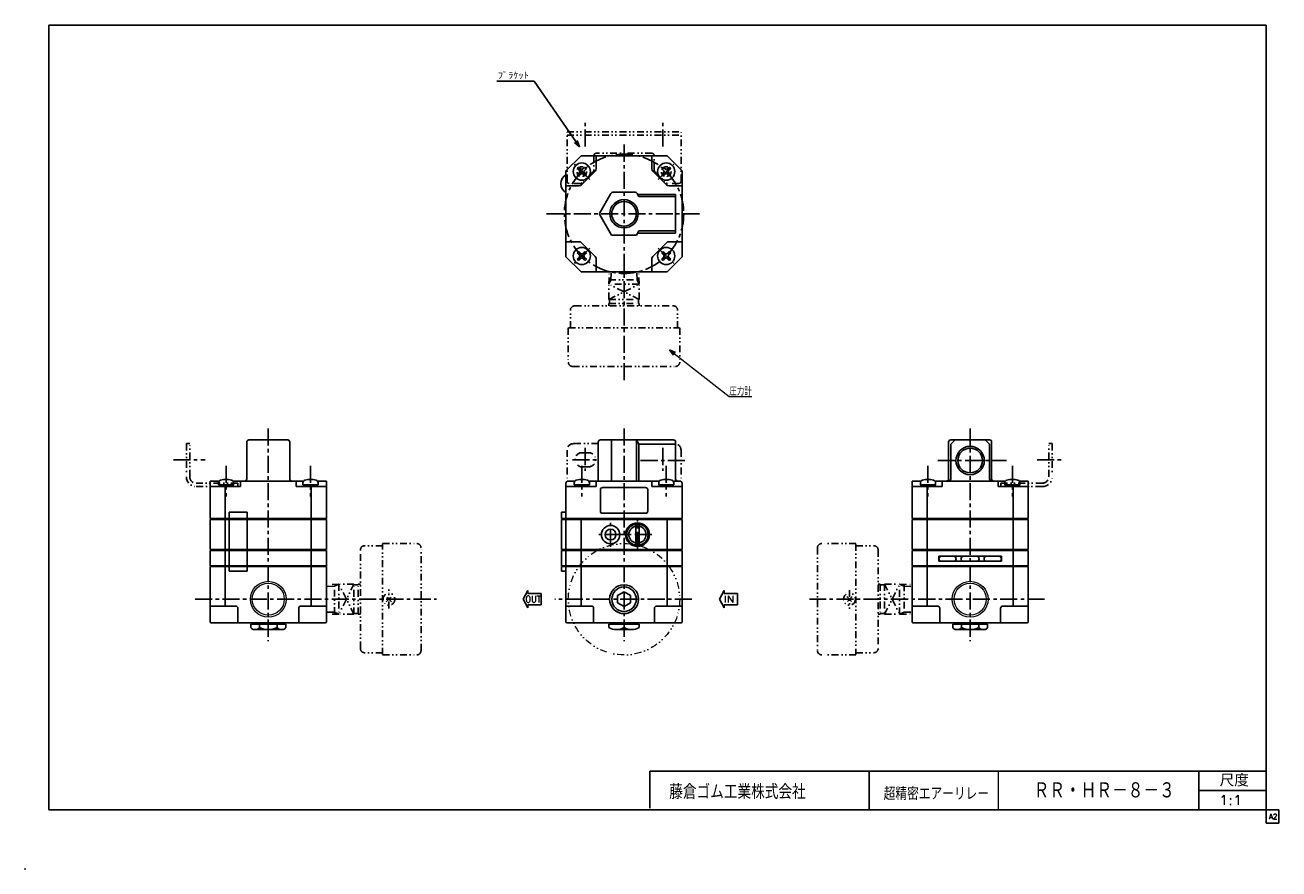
# Model space of a CAD drawing. Header units: millimetres. Extents: x -297 to 286, y -210 to 183.
import ezdxf
from ezdxf.enums import TextEntityAlignment as Align

# ---------------------------------------------------------------- set-up
doc = ezdxf.new("R2010")
doc.units = ezdxf.units.MM
doc.header["$LTSCALE"] = 0.25
doc.header["$PDSIZE"] = 1
doc.linetypes.add('CENTER', pattern=[50.8, 31.75, -6.35, 6.35, -6.35])
doc.linetypes.add('DIVIDE', pattern=[31.75, 12.7, -6.35, 0, -6.35, 0, -6.35])
doc.layers.add('Layer0014', color=7, linetype='Continuous')
doc.layers.add('ZUWAKU', color=7, linetype='Continuous')
doc.styles.add('FdaStyle0', font='txt.shx', dxfattribs={"width": 0.8, "bigfont": 'bigfont'})

# ---------------------------------------------------------------- blocks, each defined once
blk = doc.blocks.new('_OPEN30')
at = {"color": 0, "linetype": 'ByBlock', "lineweight": -2}
for p, q in [((-1, 0.267949), (0, 0)), ((0, 0), (-1, -0.267949)), ((0, 0), (-1, 0))]:
    blk.add_line(p, q, dxfattribs=at)
blk = doc.blocks.new('DC_GROUP_RR-HR-8-3_1')
at = {"color": 4, "linetype": 'DIVIDE', "lineweight": 25}
for p, q in [((-129.04, -85.79), (-126.56, -83.31)), ((-126.56, -85.79), (-129.04, -83.31))]:
    blk.add_line(p, q, dxfattribs=at)
blk.add_circle((-127.8, -84.55), 2.75, dxfattribs=at)
blk = doc.blocks.new('DC_GROUP_RR-HR-8-3_2')
at = {"color": 4, "linetype": 'DIVIDE', "lineweight": 25}
for p, q in [((87.57, -83.31), (85.09, -85.79)), ((85.09, -83.31), (87.57, -85.79))]:
    blk.add_line(p, q, dxfattribs=at)
blk.add_circle((86.33, -84.55), 2.75, dxfattribs=at)

msp = doc.modelspace()

# ---------------------------------------------------------------- linework, layer by layer
at = {"color": 4, "linetype": 'Continuous', "lineweight": 25}
for p, q in [((-60.36, 156.44), (-77.62, 156.44)), ((-39.2, 125.83), (-60.36, 156.44)), ((-38.51, 121.72), (-45.51, 114.72)), ((1.49, 121.72), (-38.51, 121.72)), ((-31.51, 121.72), (-31.51, 115.58)), ((-5.51, 115.58), (-5.51, 121.72)), ((8.49, 114.72), (1.49, 121.72)), ((-45.51, 114.72), (-45.51, 74.72)), ((-39.19, 114.7), (-39.95, 115.46)), ((-39.95, 113.23), (-39.19, 113.99)), ((-38.48, 115.41), (-39.24, 116.17)), ((-38.48, 113.28), (-39.24, 112.52)), ((-38.3, 108.16), (-31.95, 114.52)), ((-37.78, 115.41), (-37.02, 116.17)), ((-37.02, 112.52), (-37.78, 113.28)), ((-36.31, 115.46), (-37.07, 114.7)), ((-36.31, 113.23), (-37.07, 113.99)), ((-5.07, 114.52), (1.29, 108.16)), ((0.05, 114.7), (-0.71, 115.46)), ((-0.71, 113.23), (0.05, 113.99)), ((0, 116.17), (0.76, 115.41)), ((0, 112.52), (0.76, 113.28)), ((1.47, 115.41), (2.23, 116.17)), ((2.23, 112.52), (1.47, 113.28)), ((2.18, 114.7), (2.94, 115.46)), ((2.18, 113.99), (2.94, 113.23)), ((8.49, 74.72), (8.49, 114.72)), ((-39.36, 107.72), (-45.51, 107.72)), ((8.49, 107.72), (2.35, 107.72)), ((-29.77, 95.22), (-24.57, 104.22)), ((-23.7, 104.72), (-13.31, 104.72)), ((-12.44, 104.22), (-11.58, 102.72)), ((-12.16, 103.72), (5.49, 103.72)), ((-11.58, 102.72), (5.49, 102.72)), ((5.49, 85.72), (5.49, 103.72)), ((-24.28, 84.72), (-29.77, 94.22)), ((-45.51, 81.72), (-39.36, 81.72)), ((-12.73, 84.72), (-24.28, 84.72)), ((-11.58, 86.72), (-12.73, 84.72)), ((-12.16, 85.72), (5.49, 85.72)), ((-11.58, 86.72), (5.49, 86.72)), ((2.35, 81.72), (8.49, 81.72)), ((-39.19, 75.45), (-39.95, 76.21)), ((-39.24, 76.92), (-38.48, 76.16)), ((-31.95, 74.93), (-38.3, 81.28)), ((-37.02, 76.92), (-37.78, 76.16)), ((-36.31, 76.21), (-37.07, 75.45)), ((1.29, 81.28), (-5.07, 74.93)), ((-0.71, 76.21), (0.05, 75.45)), ((0, 76.92), (0.76, 76.16)), ((1.47, 76.16), (2.23, 76.92)), ((2.94, 76.21), (2.18, 75.45)), ((-45.51, 74.72), (-38.51, 67.72)), ((-39.19, 74.75), (-39.95, 73.99)), ((-38.48, 74.04), (-39.24, 73.28)), ((-37.02, 73.28), (-37.78, 74.04)), ((-37.07, 74.75), (-36.31, 73.99)), ((-31.51, 73.87), (-31.51, 67.72)), ((-5.51, 67.72), (-5.51, 73.87)), ((-0.71, 73.99), (0.05, 74.75)), ((0.76, 74.04), (0, 73.28)), ((1.47, 74.04), (2.23, 73.28)), ((1.49, 67.72), (8.49, 74.72)), ((2.18, 74.75), (2.94, 73.99)), ((-38.51, 67.72), (1.49, 67.72)), ((-193.9, -28.59), (-193.9, -11.49)), ((-192.9, -10.49), (-174.9, -10.49)), ((-173.9, -11.49), (-173.9, -28.59)), ((-30.46, -29.59), (-30.46, -11.49)), ((-29.46, -10.49), (4.49, -10.49)), ((-24.28, -10.49), (-24.28, -29.59)), ((-12.73, -10.49), (-12.73, -29.59)), ((-11.58, -12.49), (-12.73, -10.49)), ((5.49, -28.59), (5.49, -11.49)), ((132.43, -28.59), (132.43, -11.49)), ((133.43, -12.49), (135.43, -10.49)), ((133.43, -10.49), (151.43, -10.49)), ((151.43, -12.49), (149.43, -10.49)), ((152.43, -11.49), (152.43, -28.59)), ((-11.58, -12.49), (5.49, -12.49)), ((-11.58, -12.49), (-11.58, -29.59)), ((133.43, -28.59), (133.43, -12.49)), ((151.43, -28.59), (151.43, -12.49)), ((-206.73, -29.59), (-210.9, -29.59)), ((-210.9, -29.59), (-210.9, -46.99)), ((-196.9, -32.19), (-210.9, -32.19)), ((-207.02, -30.41), (-207.02, -31.39)), ((-207.02, -31.39), (-200.02, -31.39)), ((-206.82, -32.19), (-206.82, -31.39)), ((-203.9, -32.19), (-203.9, -46.99)), ((-203.63, -31.39), (-203.41, -32.19)), ((-167.49, -29.59), (-200.31, -29.59)), ((-200.22, -31.39), (-200.22, -32.19)), ((-200.02, -31.39), (-200.02, -30.41)), ((-196.9, -29.59), (-196.9, -32.19)), ((-170.9, -29.59), (-170.9, -32.19)), ((-156.9, -32.19), (-170.9, -32.19)), ((-167.78, -30.41), (-167.78, -31.39)), ((-167.78, -31.39), (-160.78, -31.39)), ((-167.58, -32.19), (-167.58, -31.39)), ((-164.39, -31.39), (-164.17, -32.19)), ((-163.9, -32.19), (-163.9, -46.99)), ((-156.9, -29.59), (-161.07, -29.59)), ((-160.98, -31.39), (-160.98, -32.19)), ((-160.78, -31.39), (-160.78, -30.41)), ((-156.9, -29.59), (-156.9, -46.99)), ((-45.51, -46.99), (-45.51, -30.59)), ((-45.51, -32.19), (-31.51, -32.19)), ((-41.33, -29.59), (-44.51, -29.59)), ((-41.63, -31.39), (-41.63, -30.41)), ((-34.63, -31.39), (-41.63, -31.39)), ((-41.43, -31.39), (-41.43, -32.19)), ((-38.02, -31.39), (-38.23, -32.19)), ((-2.09, -29.59), (-34.92, -29.59)), ((-34.83, -32.19), (-34.83, -31.39)), ((-34.63, -30.41), (-34.63, -31.39)), ((-31.51, -29.59), (-31.51, -32.19)), ((-29.51, -33.59), (-29.51, -43.59)), ((-28.51, -32.59), (-8.51, -32.59)), ((-7.51, -33.59), (-7.51, -43.59)), ((-5.51, -29.59), (-5.51, -32.19)), ((-5.51, -32.19), (8.49, -32.19)), ((-2.39, -31.39), (-2.39, -30.41)), ((4.61, -31.39), (-2.39, -31.39)), ((-2.19, -31.39), (-2.19, -32.19)), ((1.22, -31.39), (1.01, -32.19)), ((7.49, -29.59), (4.32, -29.59)), ((4.41, -32.19), (4.41, -31.39)), ((4.61, -30.41), (4.61, -31.39)), ((8.49, -46.99), (8.49, -30.59)), ((119.6, -29.59), (115.43, -29.59)), ((115.43, -29.59), (115.43, -46.99)), ((129.43, -32.19), (115.43, -32.19)), ((119.31, -30.41), (119.31, -31.39)), ((119.31, -31.39), (126.31, -31.39)), ((119.51, -32.19), (119.51, -31.39)), ((122.43, -32.19), (122.43, -46.99)), ((122.7, -31.39), (122.92, -32.19)), ((158.84, -29.59), (126.02, -29.59)), ((126.11, -31.39), (126.11, -32.19)), ((126.31, -31.39), (126.31, -30.41)), ((129.43, -29.59), (129.43, -32.19)), ((155.43, -29.59), (155.43, -32.19)), ((169.43, -32.19), (155.43, -32.19)), ((158.55, -30.41), (158.55, -31.39)), ((158.55, -31.39), (165.55, -31.39)), ((158.75, -32.19), (158.75, -31.39)), ((161.94, -31.39), (162.16, -32.19)), ((162.43, -32.19), (162.43, -46.99)), ((169.43, -29.59), (165.26, -29.59)), ((165.35, -31.39), (165.35, -32.19)), ((165.55, -31.39), (165.55, -30.41)), ((169.43, -29.59), (169.43, -46.99)), ((-202.06, -46.99), (-202.06, -43.99)), ((-202.06, -43.99), (-193.74, -43.99)), ((-193.74, -46.99), (-193.74, -43.99)), ((-47.52, -43.99), (-45.51, -43.99)), ((-47.52, -46.99), (-47.52, -43.99)), ((-28.51, -44.59), (-8.51, -44.59)), ((-210.9, -46.99), (-156.9, -46.99)), ((-210.9, -61.49), (-210.9, -47.49)), ((-210.9, -47.49), (-156.9, -47.49)), ((-203.9, -47.49), (-203.9, -61.49)), ((-202.06, -47.49), (-202.06, -61.49)), ((-193.74, -47.49), (-193.74, -61.49)), ((-163.9, -47.49), (-163.9, -61.49)), ((-156.9, -47.49), (-156.9, -61.49)), ((8.49, -46.99), (-47.52, -46.99)), ((-47.52, -47.49), (8.49, -47.49)), ((-47.52, -47.49), (-47.52, -61.49)), ((-45.51, -47.49), (-45.51, -61.49)), ((-38.51, -47.49), (-38.51, -61.49)), ((-13.01, -59.43), (-13.01, -49.55)), ((-11.51, -49.55), (-11.51, -59.43)), ((1.49, -47.49), (1.49, -61.49)), ((8.49, -47.49), (8.49, -61.49)), ((115.43, -46.99), (169.43, -46.99)), ((115.43, -61.49), (115.43, -47.49)), ((115.43, -47.49), (169.43, -47.49)), ((122.43, -61.49), (122.43, -47.49)), ((162.43, -61.49), (162.43, -47.49)), ((169.43, -47.49), (169.43, -61.49)), ((-156.9, -61.49), (-210.9, -61.49)), ((-210.9, -61.87), (-210.9, -68.97)), ((-156.9, -61.87), (-210.9, -61.87)), ((-210.4, -61.49), (-210.4, -61.87)), ((-203.9, -68.97), (-203.9, -61.87)), ((-202.06, -61.87), (-202.06, -68.97)), ((-193.74, -61.87), (-193.74, -68.97)), ((-163.9, -68.97), (-163.9, -61.87)), ((-157.4, -61.49), (-157.4, -61.87)), ((-156.9, -61.87), (-156.9, -68.97)), ((8.49, -61.49), (-47.52, -61.49)), ((8.49, -61.87), (-47.52, -61.87)), ((-47.52, -68.97), (-47.52, -61.87)), ((-45.51, -61.87), (-45.51, -68.97)), ((-38.51, -68.97), (-38.51, -61.87)), ((1.49, -68.97), (1.49, -61.87)), ((8.49, -61.87), (8.49, -68.97)), ((169.43, -61.49), (115.43, -61.49)), ((115.43, -61.87), (115.43, -68.97)), ((169.43, -61.87), (115.43, -61.87)), ((115.93, -61.49), (115.93, -61.87)), ((122.43, -68.97), (122.43, -61.87)), ((162.43, -68.97), (162.43, -61.87)), ((168.93, -61.49), (168.93, -61.87)), ((169.43, -61.87), (169.43, -68.97)), ((-210.9, -68.97), (-156.9, -68.97)), ((-210.9, -69.35), (-210.9, -95.05)), ((-156.9, -69.35), (-210.9, -69.35)), ((-210.4, -68.97), (-210.4, -69.35)), ((-203.9, -69.35), (-203.9, -87.75)), ((-202.06, -69.35), (-202.06, -71.58)), ((-193.74, -69.35), (-193.74, -71.58)), ((-163.9, -69.35), (-163.9, -87.75)), ((-157.4, -68.97), (-157.4, -69.35)), ((-156.9, -95.05), (-156.9, -69.35)), ((-47.52, -68.97), (8.49, -68.97)), ((-47.52, -69.35), (8.49, -69.35)), ((-47.52, -69.35), (-47.52, -71.58)), ((-45.51, -95.05), (-45.51, -69.35)), ((-45.01, -68.97), (-45.01, -69.35)), ((-38.51, -69.35), (-38.51, -87.75)), ((1.49, -69.35), (1.49, -87.75)), ((8.49, -69.35), (8.49, -95.05)), ((115.43, -68.97), (169.43, -68.97)), ((115.43, -95.05), (115.43, -69.35)), ((115.43, -69.35), (169.43, -69.35)), ((115.93, -68.97), (115.93, -69.35)), ((122.43, -69.35), (122.43, -87.75)), ((127.93, -64.57), (127.93, -66.87)), ((156.93, -64.57), (127.93, -64.57)), ((127.93, -66.87), (156.93, -66.87)), ((156.93, -64.57), (156.93, -66.87)), ((162.43, -69.35), (162.43, -87.75)), ((168.93, -68.97), (168.93, -69.35)), ((169.43, -69.35), (169.43, -95.05)), ((-202.06, -71.58), (-193.74, -71.58)), ((-47.52, -71.58), (-45.51, -71.58)), ((-65.37, -84.55), (-63.2, -80.49)), ((-63.2, -81.89), (-63.2, -80.49)), ((-18.51, -81.08), (-21.51, -82.82)), ((-18.51, -81.08), (-15.51, -82.82)), ((25.87, -84.55), (28.04, -80.49)), ((28.04, -81.89), (28.04, -80.49)), ((-65.37, -84.55), (-63.2, -88.61)), ((-56.99, -81.89), (-63.2, -81.89)), ((-56.99, -87.2), (-63.2, -87.2)), ((-63.2, -87.2), (-63.2, -88.61)), ((-56.99, -81.89), (-56.99, -87.2)), ((-21.51, -82.82), (-21.51, -86.28)), ((-21.51, -86.28), (-18.51, -88.01)), ((-15.51, -86.28), (-18.51, -88.01)), ((-15.51, -82.82), (-15.51, -86.28)), ((25.87, -84.55), (28.04, -88.61)), ((34.25, -81.89), (28.04, -81.89)), ((34.25, -87.2), (28.04, -87.2)), ((28.04, -87.2), (28.04, -88.61)), ((34.25, -81.89), (34.25, -87.2)), ((-210.9, -87.75), (-199.02, -87.75)), ((-198.02, -88.75), (-198.02, -95.55)), ((-169.78, -88.75), (-169.78, -95.55)), ((-156.9, -87.75), (-168.78, -87.75)), ((-45.51, -87.75), (-33.63, -87.75)), ((-32.63, -88.75), (-32.63, -95.55)), ((-4.38, -88.75), (-4.38, -95.55)), ((8.49, -87.75), (-3.38, -87.75)), ((115.43, -87.75), (127.31, -87.75)), ((128.31, -88.75), (128.31, -95.55)), ((156.55, -88.75), (156.55, -95.55)), ((169.43, -87.75), (157.55, -87.75)), ((-210.4, -95.55), (-157.4, -95.55)), ((-175.82, -96.2), (-191.98, -96.2)), ((-191.98, -97.7), (-191.98, -96.2)), ((-176.9, -98.7), (-190.9, -98.7)), ((-188.8, -96.2), (-188.15, -95.55)), ((-187.94, -97.7), (-187.94, -96.2)), ((-179.86, -97.7), (-179.86, -96.2)), ((-179, -96.2), (-179.65, -95.55)), ((-175.82, -97.7), (-175.82, -96.2)), ((7.99, -95.55), (-45.01, -95.55)), ((-25.51, -96.2), (-11.51, -96.2)), ((-25.51, -96.2), (-25.51, -97.7)), ((-23.41, -96.2), (-22.76, -95.55)), ((-22.01, -98.7), (-15.01, -98.7)), ((-18.51, -96.2), (-18.51, -97.7)), ((-13.61, -96.2), (-14.26, -95.55)), ((-11.51, -96.2), (-11.51, -97.7)), ((168.93, -95.55), (115.93, -95.55)), ((150.51, -96.2), (134.35, -96.2)), ((134.35, -97.7), (134.35, -96.2)), ((135.43, -98.7), (149.43, -98.7)), ((137.53, -96.2), (138.18, -95.55)), ((138.39, -97.7), (138.39, -96.2)), ((146.47, -97.7), (146.47, -96.2)), ((147.33, -96.2), (146.68, -95.55)), ((150.51, -97.7), (150.51, -96.2)), ((-6.5, -181.7), (-6.5, -164.5)), ((-6.5, -164.5), (280, -164.5)), ((95.5, -164.5), (95.5, -182.5)), ((248.7, -182.5), (248.7, -164.5)), ((248.7, -173.5), (280, -173.5))]:
    msp.add_line(p, q, dxfattribs=at)
at = {"color": 4, "linetype": 'CENTER', "lineweight": 25}
for p, q in [((-36.51, 125.96), (-36.51, 138)), ((-0.51, 125.96), (-0.51, 138)), ((-18.51, 17.36), (-18.51, 127.03)), ((-54.56, 94.72), (16.56, 94.72)), ((-183.9, -5.15), (-183.9, -104.1)), ((-18.51, -5.15), (-18.51, -104.1)), ((142.43, -5.15), (142.43, -104.1)), ((-36.51, -14.21), (-36.51, -24.86)), ((-0.51, -14.21), (-0.51, -24.86)), ((-228.03, -19.69), (-213.2, -19.69)), ((-203.52, -22.45), (-203.52, -36.7)), ((-164.28, -22.45), (-164.28, -36.7)), ((-42.47, -19.69), (-30.2, -19.69)), ((-38.13, -22.45), (-38.13, -36.7)), ((9.84, -19.99), (-11.49, -19.99)), ((1.11, -22.45), (1.11, -36.7)), ((122.81, -22.45), (122.81, -36.7)), ((127.36, -20.04), (159.29, -20.04)), ((162.05, -22.45), (162.05, -36.7)), ((173.57, -19.69), (185.88, -19.69)), ((-24.76, -60.11), (-24.76, -48.86)), ((-12.26, -61.14), (-12.26, -47.83)), ((-19.13, -54.49), (-30.38, -54.49)), ((-5.6, -54.49), (-18.91, -54.49)), ((-217.93, -84.55), (-105.7, -84.55)), ((13.09, -84.55), (-50.65, -84.55)), ((177.05, -84.55), (67.73, -84.55))]:
    msp.add_line(p, q, dxfattribs=at)
at = {"color": 4, "linetype": 'DIVIDE', "lineweight": 25}
for p, q in [((-45.01, 132.85), (7.99, 132.85)), ((-45.01, 109.85), (-45.01, 132.85)), ((-45.01, 131.25), (7.99, 131.25)), ((7.99, 109.85), (7.99, 132.85)), ((-5.51, 122.85), (-31.51, 122.85)), ((-32.51, 121.85), (-32.51, 115.08)), ((-4.51, 115.08), (-4.51, 121.85)), ((-32.8, 114.37), (-38.03, 109.14)), ((-4.21, 114.37), (1.02, 109.14)), ((-38.74, 108.85), (-44.01, 108.85)), ((6.99, 108.85), (1.73, 108.85)), ((-25.51, 61.92), (-25.33, 67.72)), ((-24.59, 63.99), (-24.47, 67.72)), ((-12.43, 63.99), (-12.54, 67.72)), ((-11.51, 61.92), (-11.68, 67.72)), ((-24.59, 63.99), (-25.51, 61.92)), ((-11.51, 61.92), (-25.51, 61.92)), ((-25.51, 54.92), (-25.51, 61.92)), ((-25.51, 54.92), (-11.51, 61.92)), ((-11.51, 54.92), (-25.51, 61.92)), ((-25.44, 63.99), (-11.57, 63.99)), ((-12.43, 63.99), (-11.51, 61.92)), ((-11.51, 54.92), (-11.51, 61.92)), ((-25.51, 54.92), (-11.51, 54.92)), ((-25.51, 52.92), (-11.51, 52.92)), ((-25.51, 52.92), (-25.51, 51.92)), ((-25.21, 52.92), (-25.21, 55.07)), ((-11.81, 52.92), (-11.81, 55.07)), ((-11.51, 52.92), (-11.51, 51.92)), ((-43.41, 41.62), (-43.41, 49.92)), ((-41.41, 51.92), (4.39, 51.92)), ((6.39, 41.62), (6.39, 49.92)), ((-44.41, 41.62), (-44.41, 25.82)), ((-44.26, 41.62), (7.24, 41.62)), ((7.39, 41.62), (7.39, 25.82)), ((-42.41, 23.72), (5.39, 23.72)), ((-222.02, -12.19), (-222.02, -27.59)), ((-220.42, -12.19), (-222.02, -12.19)), ((-220.42, -27.59), (-220.42, -12.19)), ((-45.01, -15.19), (-45.01, -29.72)), ((-30.46, -12.19), (-42.01, -12.19)), ((-38.01, -16.39), (-35.01, -16.39)), ((7.99, -15.19), (7.99, -29.72)), ((178.95, -27.59), (178.95, -12.19)), ((178.95, -12.19), (180.55, -12.19)), ((180.55, -12.19), (180.55, -27.59)), ((-38.01, -22.99), (-35.01, -22.99)), ((-198.14, -30.59), (-217.42, -30.59)), ((-217.42, -32.19), (-198.14, -32.19)), ((-198.14, -30.59), (-198.14, -32.19)), ((156.67, -30.59), (175.95, -30.59)), ((156.67, -30.59), (156.67, -32.19)), ((175.95, -32.19), (156.67, -32.19)), ((-141.1, -107.45), (-141.1, -61.65)), ((-130.8, -59.65), (-139.1, -59.65)), ((-130.8, -58.65), (-115, -58.65)), ((-130.8, -110.3), (-130.8, -58.8)), ((-112.9, -108.45), (-112.9, -60.65)), ((71.43, -60.65), (71.43, -108.45)), ((89.33, -58.65), (73.53, -58.65)), ((89.33, -58.8), (89.33, -110.3)), ((89.33, -59.65), (97.63, -59.65)), ((99.63, -61.65), (99.63, -107.45)), ((-151.1, -77.55), (-156.9, -77.73)), ((-153.16, -78.47), (-156.9, -78.58)), ((-153.16, -78.47), (-151.1, -77.55)), ((-153.16, -91.49), (-153.16, -77.61)), ((-151.1, -77.55), (-151.1, -91.55)), ((-144.1, -77.55), (-151.1, -77.55)), ((-144.1, -91.55), (-151.1, -77.55)), ((-144.1, -77.55), (-151.1, -91.55)), ((-142.1, -77.85), (-144.25, -77.85)), ((-144.1, -91.55), (-144.1, -77.55)), ((-142.1, -91.55), (-142.1, -77.55)), ((-142.1, -77.55), (-141.1, -77.55)), ((-127.8, -88.83), (-127.8, -80.1)), ((86.33, -80.27), (86.33, -89)), ((100.63, -77.55), (99.63, -77.55)), ((100.63, -77.55), (100.63, -91.55)), ((100.63, -77.85), (102.78, -77.85)), ((102.63, -77.55), (102.63, -91.55)), ((102.63, -77.55), (109.63, -77.55)), ((102.63, -77.55), (109.63, -91.55)), ((102.63, -91.55), (109.63, -77.55)), ((109.63, -91.55), (109.63, -77.55)), ((111.69, -78.47), (109.63, -77.55)), ((109.63, -77.55), (115.43, -77.73)), ((111.69, -77.61), (111.69, -91.49)), ((111.69, -78.47), (115.43, -78.58)), ((-153.16, -90.63), (-156.9, -90.52)), ((-151.1, -91.55), (-156.9, -91.37)), ((-153.16, -90.63), (-151.1, -91.55)), ((-144.1, -91.55), (-151.1, -91.55)), ((-142.1, -91.25), (-144.25, -91.25)), ((-142.1, -91.55), (-141.1, -91.55)), ((100.63, -91.55), (99.63, -91.55)), ((100.63, -91.25), (102.78, -91.25)), ((102.63, -91.55), (109.63, -91.55)), ((111.69, -90.63), (109.63, -91.55)), ((109.63, -91.55), (115.43, -91.37)), ((111.69, -90.63), (115.43, -90.52)), ((-130.8, -109.45), (-139.1, -109.45)), ((-130.8, -110.45), (-115, -110.45)), ((89.33, -110.45), (73.53, -110.45)), ((89.33, -109.45), (97.63, -109.45))]:
    msp.add_line(p, q, dxfattribs=at)
at = {"color": 4, "linetype": 'Continuous', "lineweight": 13}
for p, q in [((2.6, 31.44), (30.41, 9.71)), ((30.41, 9.71), (40.91, 9.71)), ((155.5, -164.5), (155.5, -182.5))]:
    msp.add_line(p, q, dxfattribs=at)
at = {"color": 4, "linetype": 'CENTER', "lineweight": 25}
msp.add_circle((-18.51, 94.72), 27.75, dxfattribs=at)
at = {"color": 4, "linetype": 'Continuous', "lineweight": 25}
for centre, radius in [((-38.13, 114.35), 4), ((1.12, 114.35), 4), ((-18.51, 94.72), 6.58), ((-18.51, 94.72), 5.72), ((-38.13, 75.1), 4), ((1.12, 75.1), 4), ((142.43, -20.04), 6.58), ((142.43, -20.04), 5.72), ((-24.76, -54.49), 4.25), ((-24.76, -54.49), 2.5), ((-12.26, -54.49), 5.5), ((-12.26, -54.49), 5), ((-12.26, -54.49), 0.75), ((-18.51, -84.55), 6.72), ((-18.51, -84.55), 5.69)]:
    msp.add_circle(centre, radius, dxfattribs=at)
at = {"color": 4, "linetype": 'DIVIDE', "lineweight": 25}
for centre in [(-38.13, 114.35), (1.12, 114.35)]:
    msp.add_circle(centre, 2.25, dxfattribs=at)
at = {"color": 4, "linetype": 'DIVIDE', "lineweight": 13}
msp.add_circle((-18.51, -84.55), 25.9, dxfattribs=at)
at = {"color": 4, "linetype": 'Continuous', "lineweight": 13}
for centre, radius in [((-183.9, -84.55), 8.33), ((-183.9, -84.55), 7.44), ((142.43, -84.55), 8.33), ((142.43, -84.55), 7.44)]:
    msp.add_circle(centre, radius, dxfattribs=at)
at = {"color": 4, "linetype": 'DIVIDE', "lineweight": 25}
for centre, radius, start, end in [((-31.51, 121.85), 1, 90, 180), ((-5.51, 121.85), 1, 0, 90), ((-33.51, 115.08), 1, 315, 360), ((-3.51, 115.08), 1, 180, 225), ((-44.01, 109.85), 1, 180, 270), ((-38.74, 109.85), 1, 270, 315), ((1.73, 109.85), 1, 225, 270), ((6.99, 109.85), 1, 270, 360), ((-41.41, 49.92), 2, 90, 180), ((4.39, 49.92), 2, 0, 90), ((-42.41, 25.72), 2, 180, 270), ((5.39, 25.72), 2, 270, 0), ((-42.01, -15.19), 3, 90, 180), ((-38.01, -19.69), 3.3, 90, 270), ((-35.01, -19.69), 3.3, 270, 90), ((4.99, -15.19), 3, 360, 80.40593), ((-217.42, -27.59), 4.6, 180, 270), ((-217.42, -27.59), 3, 180, 270), ((175.95, -27.59), 3, 270, 0), ((175.95, -27.59), 4.6, 270, 0), ((-139.1, -61.65), 2, 90, 180), ((-114.9, -60.65), 2, 0, 90), ((73.43, -60.65), 2, 90, 180), ((97.63, -61.65), 2, 0, 90), ((-139.1, -107.45), 2, 180, 270), ((-114.9, -108.45), 2, 270, 0), ((73.43, -108.45), 2, 180, 270), ((97.63, -107.45), 2, 270, 0)]:
    msp.add_arc(centre, radius, start, end, dxfattribs=at)
at = {"color": 4, "linetype": 'Continuous', "lineweight": 25}
for centre, radius, start, end in [((-43.11, 108.72), 4.8, 120, 240), ((-39.6, 115.81), 0.5, 45, 225), ((-39.6, 112.88), 0.5, 135, 315), ((-39.54, 114.35), 0.5, 315, 45), ((-38.13, 115.76), 0.5, 225, 315), ((-38.13, 112.93), 0.5, 45, 135), ((-36.71, 114.35), 0.5, 135, 225), ((-36.66, 115.81), 0.5, 315, 135), ((-36.66, 112.88), 0.5, 225, 45), ((-33.01, 115.58), 1.5, 315, 360), ((-4.01, 115.58), 1.5, 180, 225), ((-0.35, 115.81), 0.5, 45, 225), ((-0.35, 112.88), 0.5, 135, 315), ((-0.3, 114.35), 0.5, 315, 45), ((1.12, 115.76), 0.5, 225, 315), ((1.12, 112.93), 0.5, 45, 135), ((2.53, 114.35), 0.5, 135, 225), ((2.58, 115.81), 0.5, 315, 135), ((2.58, 112.88), 0.5, 225, 45), ((-39.36, 109.22), 1.5, 270, 315), ((2.35, 109.22), 1.5, 225, 270), ((-23.7, 103.72), 1, 90, 150), ((-13.31, 103.72), 1, 30, 90), ((-28.9, 94.72), 1, 150, 210), ((-39.36, 80.22), 1.5, 45, 90), ((-23.7, 85.72), 1, 210, 270), ((-13.31, 85.72), 1, 270, 330), ((2.35, 80.22), 1.5, 90, 135), ((-39.6, 76.57), 0.5, 45, 225), ((-38.13, 76.52), 0.5, 225, 315), ((-36.66, 76.57), 0.5, 315, 135), ((-0.35, 76.57), 0.5, 45, 225), ((1.12, 76.52), 0.5, 225, 315), ((2.58, 76.57), 0.5, 315, 135), ((-39.6, 73.63), 0.5, 135, 315), ((-39.54, 75.1), 0.5, 315, 45), ((-38.13, 73.69), 0.5, 45, 135), ((-36.71, 75.1), 0.5, 135, 225), ((-36.66, 73.63), 0.5, 225, 45), ((-33.01, 73.87), 1.5, 360, 45), ((-4.01, 73.87), 1.5, 135, 180), ((-0.35, 73.63), 0.5, 135, 315), ((-0.3, 75.1), 0.5, 315, 45), ((1.12, 73.69), 0.5, 45, 135), ((2.53, 75.1), 0.5, 135, 225), ((2.58, 73.63), 0.5, 225, 45), ((-192.9, -11.49), 1, 90, 180), ((-174.9, -11.49), 1, 360, 90), ((-29.46, -11.49), 1, 90, 180), ((4.49, -11.49), 1, 360, 90), ((133.43, -11.49), 1, 90, 180), ((151.43, -11.49), 1, 360, 90), ((-203.52, -37.79), 9, 73.39845, 106.60155), ((-194.9, -28.59), 1, 270, 360), ((-172.9, -28.59), 1, 180, 270), ((-164.28, -37.79), 9, 73.39845, 106.60155), ((-38.13, -37.79), 9, 73.39845, 106.60155), ((1.11, -37.79), 9, 73.39845, 106.60155), ((6.49, -28.59), 1, 180, 270), ((122.81, -37.79), 9, 73.39845, 106.60155), ((131.43, -28.59), 1, 270, 360), ((132.43, -28.59), 1, 270, 360), ((152.43, -28.59), 1, 180, 270), ((153.43, -28.59), 1, 180, 270), ((162.05, -37.79), 9, 73.39845, 106.60155), ((-205.72, -30.41), 1.3, 106.60155, 180), ((-201.32, -30.41), 1.3, 0, 73.39845), ((-166.48, -30.41), 1.3, 106.60155, 180), ((-162.08, -30.41), 1.3, 0, 73.39845), ((-44.51, -30.59), 1, 90, 180), ((-40.33, -30.41), 1.3, 106.60155, 180), ((-35.93, -30.41), 1.3, 360, 73.39845), ((-28.51, -33.59), 1, 90, 180), ((-8.51, -33.59), 1, 0, 90), ((-1.09, -30.41), 1.3, 106.60155, 180), ((3.31, -30.41), 1.3, 360, 73.39845), ((7.49, -30.59), 1, 360, 90), ((120.61, -30.41), 1.3, 106.60155, 180), ((125.01, -30.41), 1.3, 0, 73.39845), ((159.85, -30.41), 1.3, 106.60155, 180), ((164.25, -30.41), 1.3, 0, 73.39845), ((-28.51, -43.59), 1, 180, 270), ((-8.51, -43.59), 1, 270, 0), ((-12.26, -54.49), 4, 100.80692, 259.19308), ((-12.26, -54.49), 4, 280.80692, 79.19308), ((129.08, -65.72), 1.15, 90, 270), ((134.78, -65.72), 1.15, 270, 90), ((139.38, -65.72), 1.15, 90, 270), ((145.48, -65.72), 1.15, 270, 90), ((150.08, -65.72), 1.15, 90, 270), ((155.78, -65.72), 1.15, 270, 90), ((-199.02, -88.75), 1, 0, 90), ((-168.78, -88.75), 1, 90, 180), ((-33.63, -88.75), 1, 0, 90), ((-3.38, -88.75), 1, 90, 180), ((127.31, -88.75), 1, 0, 90), ((157.55, -88.75), 1, 90, 180), ((-210.4, -95.05), 0.5, 180, 270), ((-189.82, -96.44), 2.5, 210.16228, 244.39629), ((-190.12, -95.84), 2.87, 270, 319.47536), ((-183.9, -90.03), 8.67, 242.20423, 297.79577), ((-177.68, -95.84), 2.87, 220.52464, 270), ((-177.98, -96.44), 2.5, 295.60371, 329.83772), ((-157.4, -95.05), 0.5, 270, 0), ((-45.01, -95.05), 0.5, 180, 270), ((-22.01, -92.07), 6.62, 238.10921, 301.89079), ((-15.01, -92.07), 6.62, 238.10921, 301.89079), ((7.99, -95.05), 0.5, 270, 360), ((115.93, -95.05), 0.5, 180, 270), ((136.51, -96.44), 2.5, 210.16228, 244.39629), ((136.21, -95.84), 2.87, 270, 319.47536), ((142.43, -90.03), 8.67, 242.20423, 297.79577), ((148.65, -95.84), 2.87, 220.52464, 270), ((148.35, -96.44), 2.5, 295.60371, 329.83772), ((168.93, -95.05), 0.5, 270, 360)]:
    msp.add_arc(centre, radius, start, end, dxfattribs=at)
at = {"color": 5, "linetype": 'Continuous'}
msp.add_point((-297, -210), dxfattribs=at)
at = {"layer": 'Layer0014', "color": 4, "linetype": 'CENTER', "lineweight": 25}
for p, q in [((-34.45, 110.66), (-41.59, 117.81)), ((-2.57, 110.66), (4.58, 117.81)), ((-34.45, 78.78), (-41.59, 71.64)), ((-2.57, 78.78), (4.58, 71.64))]:
    msp.add_line(p, q, dxfattribs=at)
at = {"layer": 'ZUWAKU', "color": 5, "linetype": 'Continuous', "lineweight": 25}
for p, q in [((280, 182.5), (-286, 182.5)), ((-286, -182.5), (-286, 182.5)), ((280, -182.5), (280, 182.5)), ((286, -182.5), (-286, -182.5)), ((280, -188.75), (280, -182.5)), ((286, -188.75), (286, -182.5)), ((280, -188.75), (286, -188.75))]:
    msp.add_line(p, q, dxfattribs=at)

# ---------------------------------------------------------------- block references
at = {"color": 4, "xscale": 3.000002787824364, "yscale": 2.999989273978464}
for p, rotation in [((-39.2, 125.83), 304.6676042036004), ((2.6, 31.44), 142.0012675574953)]:
    msp.add_blockref('_OPEN30', p, dxfattribs=dict(at, rotation=rotation))
at = {"linetype": 'Continuous'}
for name in ['DC_GROUP_RR-HR-8-3_1', 'DC_GROUP_RR-HR-8-3_2']:
    msp.add_blockref(name, (0, 0), dxfattribs=at)

# ---------------------------------------------------------------- texts
at = {"color": 4, "style": 'FdaStyle0'}
for s, height, width, p, p2 in [('ﾌﾞﾗｹｯﾄ', 3, 0.8, (-77.16, 157.34), (-62.76, 157.34)), ('圧力計', 3.5, 0.833333, (30.41, 10.21), (40.91, 10.21)), ('OUT', 3, 0.8, (-64.38, -86.05), (-57.18, -86.05)), ('IN', 3, 0.8, (27.95, -86.05), (32.75, -86.05)), ('尺度', 5.7, 0.995614, (258.42, -171.67), (272.04, -171.67)), ('藤倉ゴム工業株式会社', 6.75, 0.783333, (2.52, -177.49), (65.97, -177.49)), ('超精密エアーリレー', 6, 0.755952, (102.22, -178), (151.2, -178)), ('1:1', 4.5, 0.8, (258.15, -180.25), (268.95, -180.25))]:
    msp.add_text(s, height=height, dxfattribs=dict(at, width=width)).set_placement(p, p2, align=Align.FIT)
at = {"layer": 'Layer0014', "color": 4, "style": 'FdaStyle0', "width": 0.694915}
msp.add_text('ＲＲ・ＨＲ－８－３', height=8, dxfattribs=at).set_placement((171.97, -177.5), (237.57, -177.5), align=Align.FIT)
at = {"layer": 'ZUWAKU', "color": 7, "style": 'FdaStyle0', "width": 0.8}
msp.add_text('A2', height=2.5, dxfattribs=at).set_placement((281.31, -186.88), (285.31, -186.88), align=Align.FIT)

doc.saveas('drawing.dxf')
